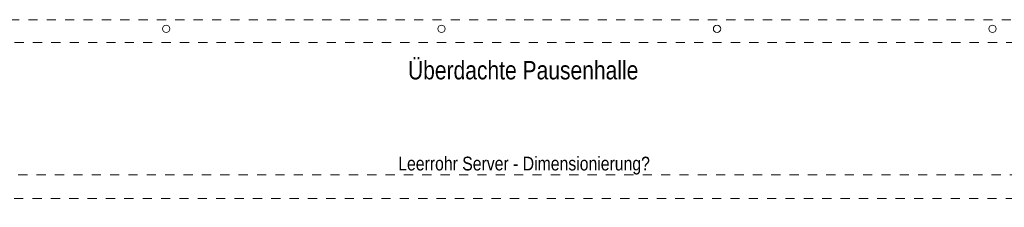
# Model space of a CAD drawing. Header units: metres. Extents: x -80 to 1923, y -189 to 69.
# Tile 121 of 149: x 920.42 to 931.15, y 14.46 to 16.51. Entities that reach past the tile are written whole.
import ezdxf

# ---------------------------------------------------------------- set-up
doc = ezdxf.new("R2010")
doc.units = ezdxf.units.M
doc.header["$MEASUREMENT"] = 0
doc.linetypes.add('Strichlinie_ eng', pattern=[0.115, 0.075, -0.04])
doc.linetypes.add('Untersicht', pattern=[0.1, 0.075, -0.025])
for name, color, linetype in [('00 Überdachte Pausenhalle', 7, 'Continuous'), ('50 Elektro', 7, 'Continuous'), ('Neubau_00 Überdachte Pausenhalle', 7, 'Continuous')]:
    doc.layers.add(name, color=color, linetype=linetype)
doc.styles.add('ERSTELLTER_STIL_2', font='ARIALN.TTF')

msp = doc.modelspace()

# ---------------------------------------------------------------- linework, layer by layer
at = {"layer": '00 Überdachte Pausenhalle', "color": 8, "linetype": 'Untersicht', "lineweight": 9}
for points in [[(914.519, 16.509), (933.914, 16.509), (933.914, 14.309), (914.519, 14.309)], [(914.769, 16.259), (933.664, 16.259), (933.664, 14.559), (914.769, 14.559)]]:
    msp.add_lwpolyline(points, close=True, dxfattribs=at)
at = {"layer": '50 Elektro', "color": 190, "linetype": 'Strichlinie_ eng', "lineweight": 18, "true_color": 0x9900ff}
msp.add_line((947.909, 14.816), (878.475, 14.816), dxfattribs=at)
at = {"layer": 'Neubau_00 Überdachte Pausenhalle', "color": 7, "linetype": 'Continuous', "lineweight": 9, "flags": 128}
for points in [[(921.979, 16.409, 0.414214), (922.019, 16.369, 0.414214), (922.059, 16.409, 0.414214), (922.019, 16.449, 0.414214)], [(924.979, 16.409, 0.414214), (925.019, 16.369, 0.414214), (925.059, 16.409, 0.414214), (925.019, 16.449, 0.414214)], [(927.979, 16.409, 0.414214), (928.019, 16.369, 0.414214), (928.059, 16.409, 0.414214), (928.019, 16.449, 0.414214)], [(930.979, 16.409, 0.414214), (931.019, 16.369, 0.414214), (931.059, 16.409, 0.414214), (931.019, 16.449, 0.414214)]]:
    msp.add_lwpolyline(points, format="xyb", close=True, dxfattribs=at)

# ---------------------------------------------------------------- texts
at = {"layer": '50 Elektro', "color": 190, "linetype": 'Continuous', "lineweight": 18, "true_color": 0x9900ff, "insert": (924.547, 14.82), "char_height": 0.15, "attachment_point": 7, "style": 'ERSTELLTER_STIL_2'}
msp.add_mtext('\\A1;{\\pql;\\fArial Narrow|b0|i0|c0|p0;\\W1.000000;Leerrohr \\fArial Narrow|b0|i0|c0|p0;\\W1.000000;Server\\fArial Narrow|b0|i0|c0|p0;\\W1.000000; - Dimensionierung? }', dxfattribs=at)
at = {"layer": 'Neubau_00 Überdachte Pausenhalle', "color": 7, "linetype": 'Continuous', "lineweight": 9, "insert": (924.653, 16.058), "char_height": 0.2, "attachment_point": 1, "style": 'ERSTELLTER_STIL_2'}
msp.add_mtext('\\A1;{\\pql;\\fArial Narrow|b0|i0|c0|p0;\\W1.000000;Überdachte Pausenhalle}', dxfattribs=at)

doc.saveas('drawing.dxf')
